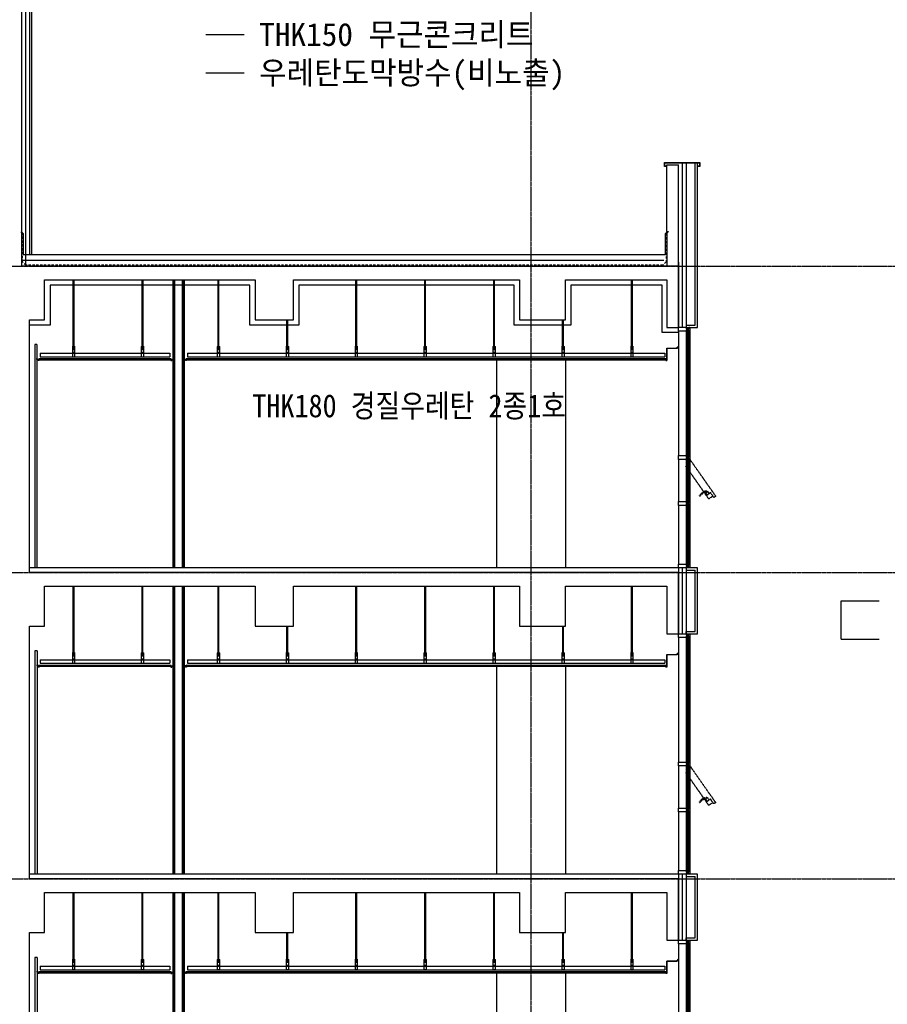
# Model space of a CAD drawing. Header units: millimetres. Extents: x 3445018 to 4174071, y -6064565 to -5122887.
# Tile 88 of 192: x 3702833 to 3714162, y -5419289 to -5406435. Entities that reach past the tile are written whole.
import ezdxf

# ---------------------------------------------------------------- set-up
doc = ezdxf.new("R2010")
doc.units = ezdxf.units.MM
doc.header["$MEASUREMENT"] = 0
doc.linetypes.add('CEN', pattern=[66, 60, -2, 2, -2])
doc.linetypes.add('HID', pattern=[5, 3, -2])
doc.layers.get('0').update_dxf_attribs({"linetype": 'CONTINUOUS'})
for name, color, linetype in [('A_DW_WIN', 4, 'CONTINUOUS'), ('A_EL_08', 8, 'CONTINUOUS'), ('CEN', 13, 'CEN'), ('door', 4, 'CONTINUOUS'), ('EL3', 7, 'CONTINUOUS'), ('FI', 6, 'CONTINUOUS'), ('FIN', 6, 'CONTINUOUS'), ('INSUL', 8, 'CONTINUOUS'), ('MESH', 7, 'MESHLINE'), ('SO-252', 252, 'CONTINUOUS'), ('SY', 1, 'CONTINUOUS'), ('WA1', 2, 'CONTINUOUS'), ('WA3', 7, 'CONTINUOUS'), ('WATER', 4, 'HID'), ('WIN1', 4, 'CONTINUOUS'), ('WIN2', 9, 'CONTINUOUS'), ('문자', 2, 'CONTINUOUS')]:
    doc.layers.add(name, color=color, linetype=linetype)
doc.styles.add('SDP-S', font='txt')
doc.linetypes.add('BATTING', pattern='A,0.0001,-0.1,[134,ltypeshp.shx,S=0.1,R=0,X=-0.1,Y=0],-0.2,[134,ltypeshp.shx,S=0.1,R=180,X=0.1,Y=0],-0.1', length=0.4001)
doc.linetypes.add('MESHLINE', pattern='A,5,-3,["X",Standard,S=1.2,R=0,X=-1.2,Y=-0.6],-1', length=9)

# ---------------------------------------------------------------- blocks, each defined once
blk = doc.blocks.new('CW-1')
at = {"layer": 'door'}
for points in [[(704860, -1026992), (704879, -1026992), (704879, -1026980), (704829, -1026980), (704829, -1026992), (704848, -1026992)], [(704848, -1027028), (704829, -1027028), (704829, -1027130), (704879, -1027130), (704879, -1027028), (704860, -1027028)], [(704848, -1026992), (704848, -1027028)], [(704860, -1026992), (704860, -1027028)]]:
    blk.add_lwpolyline(points, dxfattribs=at)
blk = doc.blocks.new('pw')
at = {"layer": 'A_DW_WIN', "color": 8, "linetype": 'HID', "ltscale": 0.1}
for p, q in [((0, 586), (0, 586)), ((0, 586), (0, 0)), ((28, 586), (0, 586)), ((28, 552), (28, 586)), ((45, 552), (28, 552)), ((45, 542), (45, 552)), ((95, 542), (45, 542)), ((95, 542), (95, 77)), ((83, 138), (82, 138)), ((84, 139), (83, 138)), ((86, 139), (84, 139)), ((0, 0), (28, 0)), ((28, 77), (95, 77)), ((28, 22), (28, 77)), ((28, 0), (28, 22)), ((28, 22), (95, 22)), ((81, 77), (49, 77)), ((51, 112), (51, 111)), ((51, 111), (79, 111)), ((51, 111), (51, 111)), ((51, 111), (51, 111)), ((51, 111), (51, 111)), ((51, 111), (51, 111)), ((51, 111), (51, 111)), ((51, 111), (51, 111)), ((51, 111), (51, 111)), ((51, 111), (51, 111)), ((51, 111), (51, 111)), ((51, 111), (51, 111)), ((51, 111), (51, 111)), ((51, 111), (51, 111)), ((51, 111), (51, 111)), ((51, 111), (51, 111)), ((79, 110), (51, 110)), ((52, 110), (52, 110)), ((78, 110), (78, 110)), ((79, 111), (79, 111)), ((79, 111), (79, 111)), ((81, 118), (82, 119)), ((81, 118), (81, 118)), ((81, 118), (81, 118)), ((81, 77), (81, 92)), ((82, 119), (83, 120)), ((83, 120), (83, 121)), ((83, 121), (84, 121)), ((84, 121), (84, 122)), ((84, 122), (85, 122)), ((85, 122), (85, 123)), ((85, 123), (86, 123)), ((86, 123), (87, 124)), ((88, 125), (89, 125)), ((89, 125), (90, 126)), ((93, 127), (94, 127)), ((94, 127), (95, 127)), ((95, 127), (95, 127)), ((95, 77), (95, 22)), ((166, 119), (166, 119)), ((166, 119), (166, 119)), ((166, 119), (167, 119)), ((167, 119), (168, 119)), ((168, 119), (169, 119)), ((168, 119), (168, 119)), ((169, 119), (170, 119)), ((169, 119), (169, 119)), ((170, 119), (170, 118)), ((170, 118), (171, 118)), ((170, 118), (170, 118)), ((170, 118), (170, 118)), ((171, 118), (171, 118)), ((171, 118), (171, 118)), ((171, 118), (171, 118)), ((171, 118), (171, 118)), ((172, 118), (172, 118)), ((172, 118), (172, 118)), ((172, 118), (172, 118)), ((172, 118), (172, 118)), ((172, 118), (172, 118)), ((172, 118), (172, 118)), ((172, 118), (172, 118)), ((172, 118), (172, 118)), ((172, 118), (172, 118)), ((172, 118), (172, 118)), ((172, 118), (172, 118))]:
    blk.add_line(p, q, dxfattribs=at)
for points in [[(59, 129), (59, 129), (58, 128), (57, 127), (57, 127), (57, 127), (56, 126), (56, 126), (56, 126), (55, 125), (53, 120)], [(82, 138), (81, 138), (79, 138), (78, 137), (77, 137), (76, 137), (75, 136), (74, 136), (73, 136), (71, 135), (71, 135), (70, 135), (69, 134), (68, 134), (67, 133), (66, 133), (65, 133), (64, 132), (64, 132), (63, 131), (62, 131), (62, 131), (61, 130), (60, 130), (60, 129), (59, 129)], [(92, 140), (92, 140), (91, 140), (91, 139), (90, 139), (89, 139), (89, 139), (88, 139), (87, 139), (86, 139), (86, 139)], [(51, 110), (50, 106), (50, 103), (50, 99), (50, 95), (49, 92), (49, 77)], [(53, 120), (52, 119), (52, 118), (52, 117), (51, 116), (51, 115), (51, 114), (51, 113), (51, 112)], [(51, 112), (51, 112), (51, 112), (51, 112)], [(81, 92), (81, 95), (81, 99), (80, 103), (80, 106), (79, 110)], [(87, 124), (87, 124), (88, 125)], [(90, 126), (91, 126), (91, 126), (92, 126), (93, 127)], [(171, 118), (171, 118), (171, 118), (171, 118), (172, 118)], [(172, 118), (172, 118), (172, 118), (172, 118), (172, 118), (172, 118)], [(172, 118), (172, 118), (172, 118), (172, 118), (172, 118), (172, 118), (172, 118), (173, 118), (173, 118), (173, 118), (173, 118), (173, 118), (173, 118), (173, 118), (173, 118), (173, 118)]]:
    blk.add_lwpolyline(points, dxfattribs=at)
for centre, radius, start, end in [((200, -1916), 2058, 92.9412, 93.0172), ((99, -61), 201, 88.0033, 91.108), ((99, -59), 199, 70.3248, 88.0107), ((52, 110), 0.2, 90, 180), ((78, 110), 0.2, 0, 90), ((113, -49), 176, 92.2809, 95.6257), ((113, -53), 180, 73.742, 92.2207)]:
    blk.add_arc(centre, radius, start, end, dxfattribs=at)
for points, start_tangent, end_tangent in [([(79, 111), (81, 117), (81, 118)], (0.026358, 0.999653), (0.475022, 0.879974)), ([(79, 111), (79, 111), (79, 111), (79, 111), (79, 111), (79, 111)], (1, 0), (-0.005944, 0.999982)), ([(166, 119), (166, 120), (163, 120)], (-0.953238, 0.30222), (-0.960308, 0.278941)), ([(169, 127), (166, 128)], (-0.933599, 0.358319), (-0.94133, 0.337487)), ([(175, 123), (174, 124), (174, 124), (174, 124), (174, 125), (173, 125), (172, 126), (170, 126), (169, 127)], (-0.349868, 0.936799), (-0.933599, 0.358318)), ([(175, 123), (175, 122), (175, 121), (175, 120), (174, 119), (174, 119), (174, 119), (173, 118)], (0.348212, -0.937416), (-0.794938, -0.60669)), ([(173, 118), (173, 118), (173, 118), (173, 118), (173, 118)], (0.978884, 0.204415), (0.794086, 0.607805)), ([(173, 118), (173, 118), (173, 118)], (0.914456, -0.404684), (-0.195921, -0.98062))]:
    blk.add_spline(points, degree=3, dxfattribs=dict(at, start_tangent=start_tangent, end_tangent=end_tangent))
blk = doc.blocks.new('기준층')
at = {"color": 8}
for p, q in [((1376128, -3320133), (1376128, -3320180)), ((1382359, -3320133), (1382359, -3320180)), ((1382592, -3320133), (1382592, -3320180)), ((1384283, -3320133), (1384283, -3320180))]:
    blk.add_line(p, q, dxfattribs=at)
at = {"layer": 'A_EL_08'}
blk.add_line((1375850, -3318964), (1375850, -3319794), dxfattribs=at)
at = {"layer": 'EL3', "ltscale": 200}
for p, q in [((1377425, -3320219), (1377425, -3322934)), ((1378325, -3320219), (1378325, -3322934))]:
    blk.add_line(p, q, dxfattribs=at)
at = {"layer": 'FI', "ltscale": 200}
blk.add_line((1375950, -3322934), (1384425, -3322934), dxfattribs=at)
at = {"layer": 'FIN', "ltscale": 200}
for p, q in [((1375700, -3319794), (1375700, -3318934)), ((1375700, -3318934), (1375850, -3318934)), ((1375850, -3318964), (1375730, -3318964)), ((1375730, -3319764), (1375730, -3318964)), ((1375850, -3318934), (1375850, -3318964)), ((1375850, -3319764), (1375730, -3319764)), ((1375850, -3319794), (1375850, -3319764)), ((1375850, -3319794), (1375700, -3319794))]:
    blk.add_line(p, q, dxfattribs=at)
at = {"layer": 'FIN', "ltscale": 1000}
for p, q in [((1384325, -3320019), (1384325, -3322934)), ((1384325, -3320019), (1384355, -3320019)), ((1384355, -3320019), (1384355, -3322934))]:
    blk.add_line(p, q, dxfattribs=at)
for points in [[(1382401, -3322934), (1382401, -3319174)], [(1382413, -3322934), (1382413, -3319174)], [(1382537, -3322934), (1382537, -3319174)], [(1382549, -3322934), (1382549, -3319174)]]:
    blk.add_lwpolyline(points, dxfattribs=at)
at = {"layer": 'FIN'}
blk.add_lwpolyline([(1375950, -3320040), (1375950, -3320057), (1375967, -3320057), (1375964, -3320054), (1375953, -3320054), (1375953, -3320043)], close=True, dxfattribs=at)
for points in [[(1375950, -3320059), (1375965, -3320059), (1375965, -3320069), (1376100, -3320069), (1376100, -3320229), (1376115, -3320229), (1376115, -3320219), (1376114, -3320219), (1376114, -3320227), (1376102, -3320227), (1376102, -3320067), (1375967, -3320067), (1375967, -3320057), (1375950, -3320057), (1375950, -3320059)], [(1382379, -3320219), (1376108, -3320219), (1376108, -3320207), (1382379, -3320206), (1382379, -3320219)], [(1382371, -3320219), (1382371, -3320229), (1382386, -3320229), (1382386, -3320214), (1382401, -3320214), (1382401, -3320199)], [(1382579, -3320219), (1382579, -3320229), (1382564, -3320229), (1382564, -3320214), (1382549, -3320214), (1382549, -3320199)], [(1384303, -3320219), (1382572, -3320219), (1382572, -3320207), (1384303, -3320206), (1384303, -3320219)], [(1384295, -3320219), (1384295, -3320229), (1384310, -3320229), (1384310, -3320214), (1384325, -3320214), (1384325, -3320199)]]:
    blk.add_lwpolyline(points, dxfattribs=at)
at = {"layer": 'INSUL', "linetype": 'BATTING', "ltscale": 100}
blk.add_line((1375899, -3318934), (1375900, -3319794), dxfattribs=at)
at = {"layer": 'SO-252', "color": 8}
for p, q in [((1376550, -3320041), (1376550, -3319174)), ((1376561, -3320041), (1376561, -3319174)), ((1378350, -3320041), (1378350, -3319174)), ((1378361, -3320041), (1378361, -3319174)), ((1379250, -3320041), (1379250, -3319174)), ((1379261, -3320041), (1379261, -3319174)), ((1380150, -3320041), (1380150, -3319174)), ((1380161, -3320041), (1380161, -3319174)), ((1381950, -3320041), (1381950, -3319174)), ((1381961, -3320041), (1381961, -3319174)), ((1382941, -3320041), (1382941, -3319174)), ((1382952, -3320041), (1382952, -3319174)), ((1383841, -3320041), (1383841, -3319174)), ((1383852, -3320041), (1383852, -3319174)), ((1377450, -3320041), (1377450, -3319694)), ((1377461, -3320041), (1377461, -3319694)), ((1381050, -3320041), (1381050, -3319694)), ((1381061, -3320041), (1381061, -3319694)), ((1382359, -3320133), (1376128, -3320133)), ((1376568, -3320045), (1376543, -3320045)), ((1376543, -3320045), (1376543, -3320183)), ((1376568, -3320048), (1376543, -3320048)), ((1376568, -3320120), (1376543, -3320120)), ((1376568, -3320133), (1376543, -3320133)), ((1376566, -3320041), (1376546, -3320041)), ((1376546, -3320041), (1376546, -3320045)), ((1376546, -3320051), (1376546, -3320048)), ((1376566, -3320051), (1376546, -3320051)), ((1376548, -3320041), (1376548, -3320045)), ((1376548, -3320048), (1376548, -3320051)), ((1376550, -3320083), (1376550, -3320051)), ((1376561, -3320083), (1376550, -3320083)), ((1376561, -3320083), (1376561, -3320051)), ((1376563, -3320041), (1376563, -3320045)), ((1376563, -3320048), (1376563, -3320051)), ((1376566, -3320045), (1376566, -3320041)), ((1376566, -3320048), (1376566, -3320051)), ((1376568, -3320183), (1376568, -3320045)), ((1377468, -3320045), (1377443, -3320045)), ((1377443, -3320045), (1377443, -3320183)), ((1377468, -3320048), (1377443, -3320048)), ((1377468, -3320120), (1377443, -3320120)), ((1377468, -3320133), (1377443, -3320133)), ((1377466, -3320041), (1377446, -3320041)), ((1377446, -3320041), (1377446, -3320045)), ((1377446, -3320051), (1377446, -3320048)), ((1377466, -3320051), (1377446, -3320051)), ((1377448, -3320041), (1377448, -3320045)), ((1377448, -3320048), (1377448, -3320051)), ((1377450, -3320083), (1377450, -3320051)), ((1377461, -3320083), (1377450, -3320083)), ((1377461, -3320083), (1377461, -3320051)), ((1377463, -3320041), (1377463, -3320045)), ((1377463, -3320048), (1377463, -3320051)), ((1377466, -3320045), (1377466, -3320041)), ((1377466, -3320048), (1377466, -3320051)), ((1377468, -3320183), (1377468, -3320045)), ((1378368, -3320045), (1378343, -3320045)), ((1378343, -3320045), (1378343, -3320183)), ((1378368, -3320048), (1378343, -3320048)), ((1378368, -3320120), (1378343, -3320120)), ((1378368, -3320133), (1378343, -3320133)), ((1378366, -3320041), (1378346, -3320041)), ((1378346, -3320041), (1378346, -3320045)), ((1378346, -3320051), (1378346, -3320048)), ((1378366, -3320051), (1378346, -3320051)), ((1378348, -3320041), (1378348, -3320045)), ((1378348, -3320048), (1378348, -3320051)), ((1378350, -3320083), (1378350, -3320051)), ((1378361, -3320083), (1378350, -3320083)), ((1378361, -3320083), (1378361, -3320051)), ((1378363, -3320041), (1378363, -3320045)), ((1378363, -3320048), (1378363, -3320051)), ((1378366, -3320045), (1378366, -3320041)), ((1378366, -3320048), (1378366, -3320051)), ((1378368, -3320183), (1378368, -3320045)), ((1379268, -3320045), (1379243, -3320045)), ((1379243, -3320045), (1379243, -3320183)), ((1379268, -3320048), (1379243, -3320048)), ((1379268, -3320120), (1379243, -3320120)), ((1379268, -3320133), (1379243, -3320133)), ((1379266, -3320041), (1379246, -3320041)), ((1379246, -3320041), (1379246, -3320045)), ((1379246, -3320051), (1379246, -3320048)), ((1379266, -3320051), (1379246, -3320051)), ((1379248, -3320041), (1379248, -3320045)), ((1379248, -3320048), (1379248, -3320051)), ((1379250, -3320083), (1379250, -3320051)), ((1379261, -3320083), (1379250, -3320083)), ((1379261, -3320083), (1379261, -3320051)), ((1379263, -3320041), (1379263, -3320045)), ((1379263, -3320048), (1379263, -3320051)), ((1379266, -3320045), (1379266, -3320041)), ((1379266, -3320048), (1379266, -3320051)), ((1379268, -3320183), (1379268, -3320045)), ((1380168, -3320045), (1380143, -3320045)), ((1380143, -3320045), (1380143, -3320183)), ((1380168, -3320048), (1380143, -3320048)), ((1380168, -3320120), (1380143, -3320120)), ((1380168, -3320133), (1380143, -3320133)), ((1380166, -3320041), (1380146, -3320041)), ((1380146, -3320041), (1380146, -3320045)), ((1380146, -3320051), (1380146, -3320048)), ((1380166, -3320051), (1380146, -3320051)), ((1380148, -3320041), (1380148, -3320045)), ((1380148, -3320048), (1380148, -3320051)), ((1380150, -3320083), (1380150, -3320051)), ((1380161, -3320083), (1380150, -3320083)), ((1380161, -3320083), (1380161, -3320051)), ((1380163, -3320041), (1380163, -3320045)), ((1380163, -3320048), (1380163, -3320051)), ((1380166, -3320045), (1380166, -3320041)), ((1380166, -3320048), (1380166, -3320051)), ((1380168, -3320183), (1380168, -3320045)), ((1381068, -3320045), (1381043, -3320045)), ((1381043, -3320045), (1381043, -3320183)), ((1381068, -3320048), (1381043, -3320048)), ((1381068, -3320120), (1381043, -3320120)), ((1381068, -3320133), (1381043, -3320133)), ((1381066, -3320041), (1381046, -3320041)), ((1381046, -3320041), (1381046, -3320045)), ((1381046, -3320051), (1381046, -3320048)), ((1381066, -3320051), (1381046, -3320051)), ((1381048, -3320041), (1381048, -3320045)), ((1381048, -3320048), (1381048, -3320051)), ((1381050, -3320083), (1381050, -3320051)), ((1381061, -3320083), (1381050, -3320083)), ((1381061, -3320083), (1381061, -3320051)), ((1381063, -3320041), (1381063, -3320045)), ((1381063, -3320048), (1381063, -3320051)), ((1381066, -3320045), (1381066, -3320041)), ((1381066, -3320048), (1381066, -3320051)), ((1381068, -3320183), (1381068, -3320045)), ((1381968, -3320045), (1381943, -3320045)), ((1381943, -3320045), (1381943, -3320183)), ((1381968, -3320048), (1381943, -3320048)), ((1381968, -3320120), (1381943, -3320120)), ((1381968, -3320133), (1381943, -3320133)), ((1381966, -3320041), (1381946, -3320041)), ((1381946, -3320041), (1381946, -3320045)), ((1381946, -3320051), (1381946, -3320048)), ((1381966, -3320051), (1381946, -3320051)), ((1381948, -3320041), (1381948, -3320045)), ((1381948, -3320048), (1381948, -3320051)), ((1381950, -3320083), (1381950, -3320051)), ((1381961, -3320083), (1381950, -3320083)), ((1381961, -3320083), (1381961, -3320051)), ((1381963, -3320041), (1381963, -3320045)), ((1381963, -3320048), (1381963, -3320051)), ((1381966, -3320045), (1381966, -3320041)), ((1381966, -3320048), (1381966, -3320051)), ((1381968, -3320183), (1381968, -3320045)), ((1384283, -3320133), (1382592, -3320133)), ((1382959, -3320045), (1382934, -3320045)), ((1382934, -3320045), (1382934, -3320183)), ((1382959, -3320048), (1382934, -3320048)), ((1382959, -3320120), (1382934, -3320120)), ((1382959, -3320133), (1382934, -3320133)), ((1382957, -3320041), (1382937, -3320041)), ((1382937, -3320041), (1382937, -3320045)), ((1382937, -3320051), (1382937, -3320048)), ((1382957, -3320051), (1382937, -3320051)), ((1382939, -3320041), (1382939, -3320045)), ((1382939, -3320048), (1382939, -3320051)), ((1382941, -3320083), (1382941, -3320051)), ((1382952, -3320083), (1382941, -3320083)), ((1382952, -3320083), (1382952, -3320051)), ((1382954, -3320041), (1382954, -3320045)), ((1382954, -3320048), (1382954, -3320051)), ((1382957, -3320045), (1382957, -3320041)), ((1382957, -3320048), (1382957, -3320051)), ((1382959, -3320183), (1382959, -3320045)), ((1383859, -3320045), (1383834, -3320045)), ((1383834, -3320045), (1383834, -3320183)), ((1383859, -3320048), (1383834, -3320048)), ((1383859, -3320120), (1383834, -3320120)), ((1383859, -3320133), (1383834, -3320133)), ((1383857, -3320041), (1383837, -3320041)), ((1383837, -3320041), (1383837, -3320045)), ((1383837, -3320051), (1383837, -3320048)), ((1383857, -3320051), (1383837, -3320051)), ((1383839, -3320041), (1383839, -3320045)), ((1383839, -3320048), (1383839, -3320051)), ((1383841, -3320083), (1383841, -3320051)), ((1383852, -3320083), (1383841, -3320083)), ((1383852, -3320083), (1383852, -3320051)), ((1383854, -3320041), (1383854, -3320045)), ((1383854, -3320048), (1383854, -3320051)), ((1383857, -3320045), (1383857, -3320041)), ((1383857, -3320048), (1383857, -3320051)), ((1383859, -3320183), (1383859, -3320045)), ((1382359, -3320180), (1376128, -3320180)), ((1376568, -3320180), (1376543, -3320180)), ((1376543, -3320183), (1376568, -3320183)), ((1377468, -3320180), (1377443, -3320180)), ((1377443, -3320183), (1377468, -3320183)), ((1378368, -3320180), (1378343, -3320180)), ((1378343, -3320183), (1378368, -3320183)), ((1379268, -3320180), (1379243, -3320180)), ((1379243, -3320183), (1379268, -3320183)), ((1380168, -3320180), (1380143, -3320180)), ((1380143, -3320183), (1380168, -3320183)), ((1381068, -3320180), (1381043, -3320180)), ((1381043, -3320183), (1381068, -3320183)), ((1381968, -3320180), (1381943, -3320180)), ((1381943, -3320183), (1381968, -3320183)), ((1384283, -3320180), (1382592, -3320180)), ((1382959, -3320180), (1382934, -3320180)), ((1382934, -3320183), (1382959, -3320183)), ((1383859, -3320180), (1383834, -3320180)), ((1383834, -3320183), (1383859, -3320183))]:
    blk.add_line(p, q, dxfattribs=at)
at = {"layer": 'WA1'}
blk.add_lwpolyline([(1384425, -3322994), (1384425, -3319694), (1384225, -3319694), (1384225, -3319174), (1381475, -3319174), (1381475, -3319694), (1380975, -3319694), (1380975, -3319174), (1378025, -3319174), (1378025, -3319694), (1377425, -3319694), (1377425, -3319174), (1376100, -3319174), (1376100, -3319794), (1375950, -3319794), (1375950, -3318994), (1384425, -3318994)], dxfattribs=at)
at = {"layer": 'WA3', "ltscale": 1000}
for points in [[(1382425, -3322934), (1382425, -3319174)], [(1382525, -3322934), (1382525, -3319174)]]:
    blk.add_lwpolyline(points, dxfattribs=at)
at = {"layer": 'WIN1', "ltscale": 1000}
for p, q in [((1375812, -3319844), (1375812, -3321469)), ((1375830, -3319825), (1375830, -3321488)), ((1375848, -3319844), (1375848, -3321469)), ((1375812, -3321519), (1375812, -3322069)), ((1375830, -3321500), (1375830, -3322088)), ((1375848, -3321519), (1375848, -3322069)), ((1375812, -3322119), (1375812, -3322894)), ((1375830, -3322100), (1375830, -3322903)), ((1375848, -3322119), (1375848, -3322894))]:
    blk.add_line(p, q, dxfattribs=at)
at = {"layer": 'WIN2', "ltscale": 1000}
for p, q in [((1375950, -3318934), (1375950, -3319794)), ((1375800, -3319844), (1375800, -3321469)), ((1375950, -3319844), (1375950, -3321469)), ((1375800, -3321519), (1375800, -3322069)), ((1375950, -3321519), (1375950, -3322069)), ((1375800, -3322119), (1375800, -3322894)), ((1375950, -3322119), (1375950, -3322894))]:
    blk.add_line(p, q, dxfattribs=at)
at = {"rotation": 324.9999999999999}
blk.add_blockref('pw', (1375464, -3321999), dxfattribs=at)
at = {"layer": 'WIN1', "rotation": 90}
for p in [(348820, -4024673), (348820, -4026348), (348820, -4026948), (348820, -4027763)]:
    blk.add_blockref('CW-1', p, dxfattribs=at)

msp = doc.modelspace()

# ---------------------------------------------------------------- linework, layer by layer
at = {"color": 8}
for p, q in [((3703101.592, -5410790.386), (3703101.592, -5410837.886)), ((3704792.592, -5410790.636), (3704792.592, -5410838.136)), ((3705025.592, -5410790.386), (3705025.592, -5410837.886)), ((3711256.599, -5410790.636), (3711256.599, -5410838.136))]:
    msp.add_line(p, q, dxfattribs=at)
at = {"layer": 'A_EL_08'}
msp.add_line((3711534.092, -5408304.886), (3711534.092, -5410421.886), dxfattribs=at)
at = {"layer": 'CEN'}
for p, q in [((3709509.092, -5401351.886), (3709509.092, -5459758.902)), ((3681101.324, -5409651.886), (3725809.092, -5409651.886)), ((3681101.324, -5413651.886), (3725809.092, -5413651.886)), ((3681101.324, -5417651.886), (3725809.092, -5417651.886))]:
    msp.add_line(p, q, dxfattribs=at)
at = {"layer": 'EL3', "ltscale": 200}
for p, q in [((3709059.201, -5410876.798), (3709059.092, -5413591.85)), ((3709959.201, -5410876.834), (3709959.092, -5413591.886)), ((3711434.092, -5413591.886), (3711434.092, -5413651.886))]:
    msp.add_line(p, q, dxfattribs=at)
at = {"layer": 'FI', "ltscale": 200}
for p, q in [((3711654.092, -5410421.886), (3711654.092, -5408304.886)), ((3711684.092, -5410451.886), (3711684.092, -5408304.886)), ((3711534.092, -5410421.886), (3711654.092, -5410421.886)), ((3711534.092, -5410421.886), (3711534.092, -5410451.886)), ((3711534.092, -5410451.886), (3711684.092, -5410451.886)), ((3711434.092, -5413591.886), (3702959.092, -5413591.886))]:
    msp.add_line(p, q, dxfattribs=at)
at = {"layer": 'FIN', "ltscale": 1000}
for p, q in [((3703029.092, -5410676.636), (3703029.092, -5413591.886)), ((3703059.092, -5410676.636), (3703029.092, -5410676.636)), ((3703059.092, -5410676.636), (3703059.092, -5413591.886))]:
    msp.add_line(p, q, dxfattribs=at)
at = {"layer": 'FIN', "ltscale": 200}
for points in [[(3702959.092, -5405851.886), (3702959.092, -5409501.886)], [(3702989.092, -5405851.886), (3702989.092, -5409501.886)], [(3702853.235, -5409201.886), (3702879.092, -5409227.744), (3702879.092, -5409501.886), (3711264.092, -5409501.886), (3711264.092, -5409227.744), (3711289.95, -5409201.886)]]:
    msp.add_lwpolyline(points, dxfattribs=at)
at = {"layer": 'FIN', "ltscale": 1000}
for points in [[(3711284.092, -5408351.886), (3711254.092, -5408351.886), (3711254.092, -5408301.886), (3711714.092, -5408301.886), (3711714.092, -5408351.886), (3711684.092, -5408351.886)], [(3711284.092, -5408348.886), (3711257.092, -5408348.886), (3711257.092, -5408304.886), (3711711.092, -5408304.886), (3711711.092, -5408348.886), (3711684.092, -5408348.886)], [(3704835.092, -5413591.886), (3704835.092, -5409831.886)], [(3704847.092, -5413591.886), (3704847.092, -5409831.886)], [(3704971.092, -5413591.886), (3704971.092, -5409831.886)], [(3704983.092, -5413591.886), (3704983.092, -5409831.886)]]:
    msp.add_lwpolyline(points, dxfattribs=at)
at = {"layer": 'FIN'}
for points in [[(3711434.092, -5410716.636), (3711419.092, -5410716.636), (3711419.092, -5410726.636), (3711284.092, -5410726.636), (3711284.092, -5410886.636), (3711269.092, -5410886.636), (3711269.092, -5410876.636), (3711270.592, -5410876.636), (3711270.592, -5410885.136), (3711282.592, -5410885.136), (3711282.592, -5410725.136), (3711417.592, -5410725.136), (3711417.592, -5410715.136), (3711434.092, -5410715.136), (3711434.092, -5410716.636)], [(3703089.092, -5410876.636), (3703089.092, -5410886.636), (3703074.092, -5410886.636), (3703074.092, -5410871.636), (3703059.092, -5410871.636), (3703059.092, -5410856.636)], [(3704805.092, -5410876.636), (3704805.092, -5410886.636), (3704820.092, -5410886.636), (3704820.092, -5410871.636), (3704835.092, -5410871.636), (3704835.092, -5410856.636)], [(3705013.092, -5410876.636), (3705013.092, -5410886.636), (3704998.092, -5410886.636), (3704998.092, -5410871.636), (3704983.092, -5410871.636), (3704983.092, -5410856.636)], [(3703081.592, -5410876.636), (3704812.592, -5410876.886), (3704812.592, -5410864.386), (3703081.592, -5410864.136), (3703081.592, -5410876.636)], [(3705005.592, -5410876.636), (3711276.599, -5410876.886), (3711276.599, -5410864.386), (3705005.592, -5410864.136), (3705005.592, -5410876.636)]]:
    msp.add_lwpolyline(points, dxfattribs=at)
msp.add_lwpolyline([(3711434.092, -5410697.936), (3711434.092, -5410715.136), (3711416.892, -5410715.136), (3711419.892, -5410712.136), (3711431.092, -5410712.136), (3711431.092, -5410700.936)], close=True, dxfattribs=at)
at = {"layer": 'INSUL', "linetype": 'BATTING', "ltscale": 100}
msp.add_line((3711484.092, -5408304.886), (3711484.092, -5410451.886), dxfattribs=at)
msp.add_lwpolyline([(3702909.092, -5405851.886), (3702909.092, -5409651.886)], dxfattribs=at)
at = {"layer": 'INSUL', "linetype": 'BATTING', "ltscale": 180}
msp.add_lwpolyline([(3711434.092, -5410517.875), (3711220.14, -5410517.875), (3711220.14, -5409901.886), (3710029.092, -5409901.886), (3710029.092, -5410421.886), (3709289.092, -5410421.886), (3709289.092, -5409901.886), (3706479.092, -5409901.886), (3706479.092, -5410421.886), (3705839.092, -5410421.886), (3705839.092, -5409901.886), (3703229.092, -5409901.886), (3703229.092, -5410421.886), (3702959.092, -5410421.886)], dxfattribs=at)
at = {"layer": 'MESH', "ltscale": 10}
msp.add_line((3702859.092, -5409576.886), (3711242.066, -5409576.886), dxfattribs=at)
at = {"layer": 'SO-252', "color": 8}
for p, q in [((3703532.097, -5410699.136), (3703532.097, -5409831.886)), ((3703543.347, -5410699.136), (3703543.347, -5409831.886)), ((3704432.097, -5410699.136), (3704432.097, -5409831.886)), ((3704443.347, -5410699.136), (3704443.347, -5409831.886)), ((3705422.842, -5410699.136), (3705422.842, -5409831.886)), ((3705434.092, -5410699.136), (3705434.092, -5409831.886)), ((3707222.842, -5410699.136), (3707222.842, -5409831.886)), ((3707234.092, -5410699.136), (3707234.092, -5409831.886)), ((3708122.842, -5410699.136), (3708122.842, -5409831.886)), ((3708134.092, -5410699.136), (3708134.092, -5409831.886)), ((3709022.842, -5410699.136), (3709022.842, -5409831.886)), ((3709034.092, -5410699.136), (3709034.092, -5409831.886)), ((3710822.842, -5410699.136), (3710822.842, -5409831.886)), ((3710834.092, -5410699.136), (3710834.092, -5409831.886)), ((3706322.842, -5410699.136), (3706322.842, -5410351.886)), ((3706334.092, -5410699.136), (3706334.092, -5410351.886)), ((3709922.842, -5410699.136), (3709922.842, -5410351.886)), ((3709934.092, -5410699.136), (3709934.092, -5410351.886)), ((3703525.222, -5410702.886), (3703550.222, -5410702.886)), ((3703525.222, -5410840.386), (3703525.222, -5410702.886)), ((3703525.222, -5410705.386), (3703550.222, -5410705.386)), ((3703527.722, -5410699.136), (3703547.722, -5410699.136)), ((3703527.722, -5410702.886), (3703527.722, -5410699.136)), ((3703527.722, -5410705.386), (3703527.722, -5410709.136)), ((3703527.722, -5410709.136), (3703547.722, -5410709.136)), ((3703530.222, -5410699.136), (3703530.222, -5410702.886)), ((3703530.222, -5410705.386), (3703530.222, -5410709.136)), ((3703532.097, -5410740.386), (3703532.097, -5410709.136)), ((3703543.347, -5410740.386), (3703543.347, -5410709.136)), ((3703545.222, -5410699.136), (3703545.222, -5410702.886)), ((3703545.222, -5410705.386), (3703545.222, -5410709.136)), ((3703547.722, -5410699.136), (3703547.722, -5410702.886)), ((3703547.722, -5410709.136), (3703547.722, -5410705.386)), ((3703550.222, -5410702.886), (3703550.222, -5410840.386)), ((3704425.222, -5410702.886), (3704450.222, -5410702.886)), ((3704425.222, -5410840.386), (3704425.222, -5410702.886)), ((3704425.222, -5410705.386), (3704450.222, -5410705.386)), ((3704427.722, -5410699.136), (3704447.722, -5410699.136)), ((3704427.722, -5410702.886), (3704427.722, -5410699.136)), ((3704427.722, -5410705.386), (3704427.722, -5410709.136)), ((3704427.722, -5410709.136), (3704447.722, -5410709.136)), ((3704430.222, -5410699.136), (3704430.222, -5410702.886)), ((3704430.222, -5410705.386), (3704430.222, -5410709.136)), ((3704432.097, -5410740.386), (3704432.097, -5410709.136)), ((3704443.347, -5410740.386), (3704443.347, -5410709.136)), ((3704445.222, -5410699.136), (3704445.222, -5410702.886)), ((3704445.222, -5410705.386), (3704445.222, -5410709.136)), ((3704447.722, -5410699.136), (3704447.722, -5410702.886)), ((3704447.722, -5410709.136), (3704447.722, -5410705.386)), ((3704450.222, -5410702.886), (3704450.222, -5410840.386)), ((3705415.967, -5410702.886), (3705440.967, -5410702.886)), ((3705415.967, -5410840.386), (3705415.967, -5410702.886)), ((3705415.967, -5410705.386), (3705440.967, -5410705.386)), ((3705418.467, -5410699.136), (3705438.467, -5410699.136)), ((3705418.467, -5410702.886), (3705418.467, -5410699.136)), ((3705418.467, -5410705.386), (3705418.467, -5410709.136)), ((3705418.467, -5410709.136), (3705438.467, -5410709.136)), ((3705420.967, -5410699.136), (3705420.967, -5410702.886)), ((3705420.967, -5410705.386), (3705420.967, -5410709.136)), ((3705422.842, -5410740.386), (3705422.842, -5410709.136)), ((3705434.092, -5410740.386), (3705434.092, -5410709.136)), ((3705435.967, -5410699.136), (3705435.967, -5410702.886)), ((3705435.967, -5410705.386), (3705435.967, -5410709.136)), ((3705438.467, -5410699.136), (3705438.467, -5410702.886)), ((3705438.467, -5410709.136), (3705438.467, -5410705.386)), ((3705440.967, -5410702.886), (3705440.967, -5410840.386)), ((3706315.967, -5410702.886), (3706340.967, -5410702.886)), ((3706315.967, -5410840.386), (3706315.967, -5410702.886)), ((3706315.967, -5410705.386), (3706340.967, -5410705.386)), ((3706318.467, -5410699.136), (3706338.467, -5410699.136)), ((3706318.467, -5410702.886), (3706318.467, -5410699.136)), ((3706318.467, -5410705.386), (3706318.467, -5410709.136)), ((3706318.467, -5410709.136), (3706338.467, -5410709.136)), ((3706320.967, -5410699.136), (3706320.967, -5410702.886)), ((3706320.967, -5410705.386), (3706320.967, -5410709.136)), ((3706322.842, -5410740.386), (3706322.842, -5410709.136)), ((3706334.092, -5410740.386), (3706334.092, -5410709.136)), ((3706335.967, -5410699.136), (3706335.967, -5410702.886)), ((3706335.967, -5410705.386), (3706335.967, -5410709.136)), ((3706338.467, -5410699.136), (3706338.467, -5410702.886)), ((3706338.467, -5410709.136), (3706338.467, -5410705.386)), ((3706340.967, -5410702.886), (3706340.967, -5410840.386)), ((3707215.967, -5410702.886), (3707240.967, -5410702.886)), ((3707215.967, -5410840.386), (3707215.967, -5410702.886)), ((3707215.967, -5410705.386), (3707240.967, -5410705.386)), ((3707218.467, -5410699.136), (3707238.467, -5410699.136)), ((3707218.467, -5410702.886), (3707218.467, -5410699.136)), ((3707218.467, -5410705.386), (3707218.467, -5410709.136)), ((3707218.467, -5410709.136), (3707238.467, -5410709.136)), ((3707220.967, -5410699.136), (3707220.967, -5410702.886)), ((3707220.967, -5410705.386), (3707220.967, -5410709.136)), ((3707222.842, -5410740.386), (3707222.842, -5410709.136)), ((3707234.092, -5410740.386), (3707234.092, -5410709.136)), ((3707235.967, -5410699.136), (3707235.967, -5410702.886)), ((3707235.967, -5410705.386), (3707235.967, -5410709.136)), ((3707238.467, -5410699.136), (3707238.467, -5410702.886)), ((3707238.467, -5410709.136), (3707238.467, -5410705.386)), ((3707240.967, -5410702.886), (3707240.967, -5410840.386)), ((3708115.967, -5410702.886), (3708140.967, -5410702.886)), ((3708115.967, -5410840.386), (3708115.967, -5410702.886)), ((3708115.967, -5410705.386), (3708140.967, -5410705.386)), ((3708118.467, -5410699.136), (3708138.467, -5410699.136)), ((3708118.467, -5410702.886), (3708118.467, -5410699.136)), ((3708118.467, -5410705.386), (3708118.467, -5410709.136)), ((3708118.467, -5410709.136), (3708138.467, -5410709.136)), ((3708120.967, -5410699.136), (3708120.967, -5410702.886)), ((3708120.967, -5410705.386), (3708120.967, -5410709.136)), ((3708122.842, -5410740.386), (3708122.842, -5410709.136)), ((3708134.092, -5410740.386), (3708134.092, -5410709.136)), ((3708135.967, -5410699.136), (3708135.967, -5410702.886)), ((3708135.967, -5410705.386), (3708135.967, -5410709.136)), ((3708138.467, -5410699.136), (3708138.467, -5410702.886)), ((3708138.467, -5410709.136), (3708138.467, -5410705.386)), ((3708140.967, -5410702.886), (3708140.967, -5410840.386)), ((3709015.967, -5410702.886), (3709040.967, -5410702.886)), ((3709015.967, -5410840.386), (3709015.967, -5410702.886)), ((3709015.967, -5410705.386), (3709040.967, -5410705.386)), ((3709018.467, -5410699.136), (3709038.467, -5410699.136)), ((3709018.467, -5410702.886), (3709018.467, -5410699.136)), ((3709018.467, -5410705.386), (3709018.467, -5410709.136)), ((3709018.467, -5410709.136), (3709038.467, -5410709.136)), ((3709020.967, -5410699.136), (3709020.967, -5410702.886)), ((3709020.967, -5410705.386), (3709020.967, -5410709.136)), ((3709022.842, -5410740.386), (3709022.842, -5410709.136)), ((3709034.092, -5410740.386), (3709034.092, -5410709.136)), ((3709035.967, -5410699.136), (3709035.967, -5410702.886)), ((3709035.967, -5410705.386), (3709035.967, -5410709.136)), ((3709038.467, -5410699.136), (3709038.467, -5410702.886)), ((3709038.467, -5410709.136), (3709038.467, -5410705.386)), ((3709040.967, -5410702.886), (3709040.967, -5410840.386)), ((3709915.967, -5410702.886), (3709940.967, -5410702.886)), ((3709915.967, -5410840.386), (3709915.967, -5410702.886)), ((3709915.967, -5410705.386), (3709940.967, -5410705.386)), ((3709918.467, -5410699.136), (3709938.467, -5410699.136)), ((3709918.467, -5410702.886), (3709918.467, -5410699.136)), ((3709918.467, -5410705.386), (3709918.467, -5410709.136)), ((3709918.467, -5410709.136), (3709938.467, -5410709.136)), ((3709920.967, -5410699.136), (3709920.967, -5410702.886)), ((3709920.967, -5410705.386), (3709920.967, -5410709.136)), ((3709922.842, -5410740.386), (3709922.842, -5410709.136)), ((3709934.092, -5410740.386), (3709934.092, -5410709.136)), ((3709935.967, -5410699.136), (3709935.967, -5410702.886)), ((3709935.967, -5410705.386), (3709935.967, -5410709.136)), ((3709938.467, -5410699.136), (3709938.467, -5410702.886)), ((3709938.467, -5410709.136), (3709938.467, -5410705.386)), ((3709940.967, -5410702.886), (3709940.967, -5410840.386)), ((3710815.967, -5410702.886), (3710840.967, -5410702.886)), ((3710815.967, -5410840.386), (3710815.967, -5410702.886)), ((3710815.967, -5410705.386), (3710840.967, -5410705.386)), ((3710818.467, -5410699.136), (3710838.467, -5410699.136)), ((3710818.467, -5410702.886), (3710818.467, -5410699.136)), ((3710818.467, -5410705.386), (3710818.467, -5410709.136)), ((3710818.467, -5410709.136), (3710838.467, -5410709.136)), ((3710820.967, -5410699.136), (3710820.967, -5410702.886)), ((3710820.967, -5410705.386), (3710820.967, -5410709.136)), ((3710822.842, -5410740.386), (3710822.842, -5410709.136)), ((3710834.092, -5410740.386), (3710834.092, -5410709.136)), ((3710835.967, -5410699.136), (3710835.967, -5410702.886)), ((3710835.967, -5410705.386), (3710835.967, -5410709.136)), ((3710838.467, -5410699.136), (3710838.467, -5410702.886)), ((3710838.467, -5410709.136), (3710838.467, -5410705.386)), ((3710840.967, -5410702.886), (3710840.967, -5410840.386)), ((3703101.592, -5410790.386), (3704792.592, -5410790.636)), ((3703101.592, -5410837.886), (3704792.592, -5410838.136)), ((3703525.222, -5410777.886), (3703550.222, -5410777.886)), ((3703525.222, -5410790.386), (3703550.222, -5410790.386)), ((3703525.222, -5410837.886), (3703550.222, -5410837.886)), ((3703550.222, -5410840.386), (3703525.222, -5410840.386)), ((3703532.097, -5410740.386), (3703543.347, -5410740.386)), ((3704425.222, -5410777.886), (3704450.222, -5410777.886)), ((3704425.222, -5410790.386), (3704450.222, -5410790.386)), ((3704425.222, -5410837.886), (3704450.222, -5410837.886)), ((3704450.222, -5410840.386), (3704425.222, -5410840.386)), ((3704432.097, -5410740.386), (3704443.347, -5410740.386)), ((3705025.592, -5410790.386), (3711256.599, -5410790.636)), ((3705025.592, -5410837.886), (3711256.599, -5410838.136)), ((3705415.967, -5410777.886), (3705440.967, -5410777.886)), ((3705415.967, -5410790.386), (3705440.967, -5410790.386)), ((3705415.967, -5410837.886), (3705440.967, -5410837.886)), ((3705440.967, -5410840.386), (3705415.967, -5410840.386)), ((3705422.842, -5410740.386), (3705434.092, -5410740.386)), ((3706315.967, -5410777.886), (3706340.967, -5410777.886)), ((3706315.967, -5410790.386), (3706340.967, -5410790.386)), ((3706315.967, -5410837.886), (3706340.967, -5410837.886)), ((3706340.967, -5410840.386), (3706315.967, -5410840.386)), ((3706322.842, -5410740.386), (3706334.092, -5410740.386)), ((3707215.967, -5410777.886), (3707240.967, -5410777.886)), ((3707215.967, -5410790.386), (3707240.967, -5410790.386)), ((3707215.967, -5410837.886), (3707240.967, -5410837.886)), ((3707240.967, -5410840.386), (3707215.967, -5410840.386)), ((3707222.842, -5410740.386), (3707234.092, -5410740.386)), ((3708115.967, -5410777.886), (3708140.967, -5410777.886)), ((3708115.967, -5410790.386), (3708140.967, -5410790.386)), ((3708115.967, -5410837.886), (3708140.967, -5410837.886)), ((3708140.967, -5410840.386), (3708115.967, -5410840.386)), ((3708122.842, -5410740.386), (3708134.092, -5410740.386)), ((3709015.967, -5410777.886), (3709040.967, -5410777.886)), ((3709015.967, -5410790.386), (3709040.967, -5410790.386)), ((3709015.967, -5410837.886), (3709040.967, -5410837.886)), ((3709040.967, -5410840.386), (3709015.967, -5410840.386)), ((3709022.842, -5410740.386), (3709034.092, -5410740.386)), ((3709915.967, -5410777.886), (3709940.967, -5410777.886)), ((3709915.967, -5410790.386), (3709940.967, -5410790.386)), ((3709915.967, -5410837.886), (3709940.967, -5410837.886)), ((3709940.967, -5410840.386), (3709915.967, -5410840.386)), ((3709922.842, -5410740.386), (3709934.092, -5410740.386)), ((3710815.967, -5410777.886), (3710840.967, -5410777.886)), ((3710815.967, -5410790.386), (3710840.967, -5410790.386)), ((3710815.967, -5410837.886), (3710840.967, -5410837.886)), ((3710840.967, -5410840.386), (3710815.967, -5410840.386)), ((3710822.842, -5410740.386), (3710834.092, -5410740.386))]:
    msp.add_line(p, q, dxfattribs=at)
at = {"layer": 'SY'}
for points in [[(3705262.572, -5409568.063, 0, 150, 0), (3705262.572, -5409168.063, 0, 0, 0), (3705262.572, -5406130.738, 0, 0, 0), (3705262.572, -5406130.738, 0, 0, 0), (3705762.572, -5406130.738, 0, 0, 0)], [(3711472.628, -5408335.651, 0, 150, 0), (3711472.628, -5407935.651, 0, 0, 0), (3711472.628, -5406130.738, 0, 0, 0), (3711472.628, -5406130.738, 0, 0, 0), (3711972.628, -5406130.738, 0, 0, 0)], [(3705172.416, -5409916.211, 0, 150, 0), (3705172.416, -5410316.211, 0, 0, 0), (3705172.416, -5411474.27, 0, 0, 0), (3705172.416, -5411474.27, 0, 0, 0), (3705672.416, -5411474.27, 0, 0, 0)], [(3711684.092, -5414021.886, 0, 150, 0), (3712084.092, -5414021.886, 0, 0, 0), (3713557.647, -5414021.886, 0, 0, 0), (3713557.647, -5414021.886, 0, 0, 0)]]:
    msp.add_lwpolyline(points, format="xyseb", dxfattribs=at)
for points in [[(3705262.572, -5406630.738), (3705762.572, -5406630.738)], [(3705262.572, -5407130.738), (3705762.572, -5407130.738)], [(3713557.647, -5414521.886), (3713557.647, -5414021.886), (3713557.647, -5414021.886), (3714057.647, -5414021.886)], [(3713557.647, -5414521.886), (3714057.647, -5414521.886)]]:
    msp.add_lwpolyline(points, dxfattribs=at)
at = {"layer": 'WA1', "ltscale": 1000}
for p, q in [((3711284.092, -5409201.886), (3711284.092, -5408331.886)), ((3711284.092, -5408331.886), (3711434.092, -5408331.886)), ((3711434.092, -5409801.886), (3711434.092, -5408331.886))]:
    msp.add_line(p, q, dxfattribs=at)
at = {"layer": 'WA1'}
msp.add_lwpolyline([(3702959.092, -5413651.886), (3702959.092, -5410351.886), (3703159.092, -5410351.886), (3703159.092, -5409831.886), (3705909.092, -5409831.886), (3705909.092, -5410351.886), (3706409.092, -5410351.886), (3706409.092, -5409831.886), (3709359.092, -5409831.886), (3709359.092, -5410351.886), (3709959.092, -5410351.886), (3709959.092, -5409831.886), (3711284.092, -5409831.886), (3711284.092, -5410451.886), (3711434.092, -5410451.886), (3711434.092, -5409651.886), (3702859.092, -5409651.886), (3702859.092, -5405851.886), (3702709.092, -5405851.886), (3702709.092, -5406351.886), (3697109.092, -5406351.886)], dxfattribs=at)
at = {"layer": 'WA1', "ltscale": 1000}
msp.add_lwpolyline([(3711284.092, -5409201.886), (3711304.092, -5409201.886), (3711284.092, -5409221.886), (3711284.092, -5409651.886)], dxfattribs=at)
at = {"layer": 'WA3', "ltscale": 1000}
for points in [[(3704859.092, -5413591.886), (3704859.092, -5409831.886)], [(3704959.092, -5413591.886), (3704959.092, -5409831.886)]]:
    msp.add_lwpolyline(points, dxfattribs=at)
at = {"layer": 'WATER', "ltscale": 10}
msp.add_lwpolyline([(3711297.021, -5409201.886), (3711274.092, -5409224.815), (3711274.092, -5409597.744), (3711229.95, -5409641.886), (3702913.235, -5409641.886), (3702869.092, -5409597.744), (3702869.092, -5409224.815), (3702846.163, -5409201.886)], dxfattribs=at)
at = {"layer": 'WIN1', "ltscale": 1000}
for p, q in [((3711536.092, -5410501.886), (3711536.092, -5412126.886)), ((3711554.092, -5410482.886), (3711554.092, -5412145.886)), ((3711572.092, -5410501.886), (3711572.092, -5412126.886)), ((3711536.092, -5412176.886), (3711536.092, -5412726.886)), ((3711554.092, -5412157.886), (3711554.092, -5412745.886)), ((3711572.092, -5412176.886), (3711572.092, -5412726.886)), ((3711536.092, -5412776.886), (3711536.092, -5413541.886)), ((3711554.092, -5412757.886), (3711554.092, -5413560.886)), ((3711572.092, -5412776.886), (3711572.092, -5413541.886))]:
    msp.add_line(p, q, dxfattribs=at)
at = {"layer": 'WIN2', "ltscale": 1000}
for p, q in [((3711434.092, -5409601.886), (3711434.092, -5410451.886)), ((3711434.092, -5410501.886), (3711434.092, -5412126.886)), ((3711584.092, -5410501.886), (3711584.092, -5412126.886)), ((3711434.092, -5412176.886), (3711434.092, -5412726.886)), ((3711584.092, -5412176.886), (3711584.092, -5412726.886)), ((3711434.092, -5412776.886), (3711434.092, -5413541.886)), ((3711584.092, -5412776.886), (3711584.092, -5413541.886))]:
    msp.add_line(p, q, dxfattribs=at)

# ---------------------------------------------------------------- block references
at = {"xscale": -1, "rotation": 35.00000000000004}
msp.add_blockref('pw', (3711920.454, -5412656.737), dxfattribs=at)
at = {"layer": 'FI', "xscale": -1}
for p in [(5087384.241, -2094657.66), (5087384.241, -2098657.66)]:
    msp.add_blockref('기준층', p, dxfattribs=at)
at = {"layer": 'WIN1', "xscale": -1, "rotation": 270}
for p in [(4738564.24, -6115330.448), (4738564.24, -6117005.448), (4738564.24, -6117605.448), (4738564.24, -6118420.448)]:
    msp.add_blockref('CW-1', p, dxfattribs=at)

# ---------------------------------------------------------------- texts
at = {"layer": '문자', "linetype": 'Continuous', "style": 'SDP-S'}
for s, p in [('THK150 무근콘크리트', (3705960.048, -5406778.212)), ('우레탄도막방수(비노출)', (3705960.048, -5407278.212))]:
    msp.add_text(s, height=300, dxfattribs=at).set_placement(p)
at = {"layer": '문자', "linetype": 'Continuous', "style": 'SDP-S', "width": 0.9}
msp.add_text('THK180 경질우레탄 2종1호', height=300, dxfattribs=at).set_placement((3705869.891, -5411625.981))

doc.saveas('drawing.dxf')
